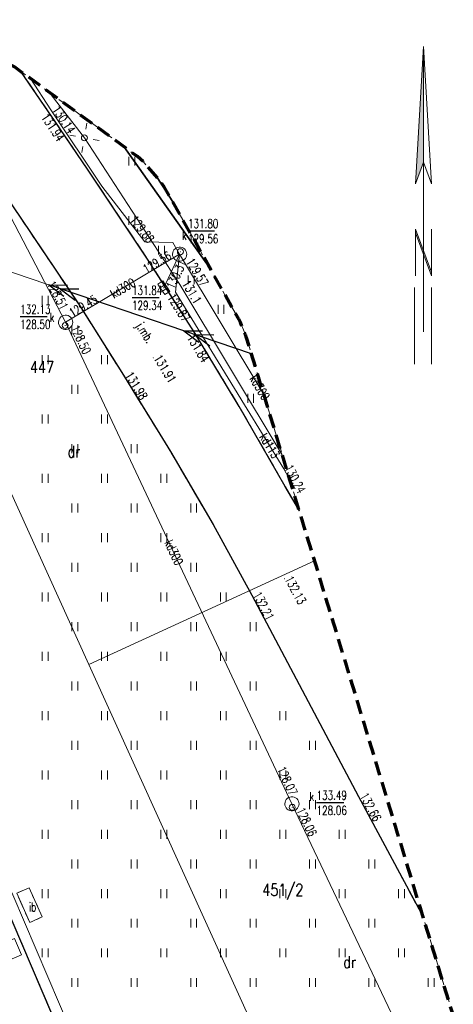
# Model space of a CAD drawing. Header units: metres. Extents: x 8438000 to 8438800, y 5890500 to 5891000.
# Tile 39 of 40: x 8438706 to 8438743, y 5890695 to 5890778. Entities that reach past the tile are written whole.
import ezdxf
from ezdxf.enums import TextEntityAlignment as Align

# ---------------------------------------------------------------- set-up
doc = ezdxf.new("R2010")
doc.units = ezdxf.units.M
doc.header["$MEASUREMENT"] = 0
for name, pattern in [('1.0_0.5', [1.5, 1, -0.5]), ('1.5_0.5', [2, 1.5, -0.5]), ('219-500', [0]), ('4', [1.8, 1.2, -0.6]), ('suep_sn_500', [0])]:
    doc.linetypes.add(name, pattern=pattern)
doc.layers.get('0').update_dxf_attribs({"color": 2, "linetype": 'CONTINUOUS', "lineweight": 5})
for name, color, linetype in [('203-punkt graniczny', 7, 'CONTINUOUS'), ('210-oznaczenie konturu użytku gruntowego', 7, 'CONTINUOUS'), ('211-numer działki ewidencyjnej', 7, 'CONTINUOUS'), ('219-działka ewidencyjna', 7, 'CONTINUOUS'), ('bariera ochronna', 7, 'CONTINUOUS'), ('inna budowla', 7, 'CONTINUOUS'), ('inna budowla-Atr17', 7, 'CONTINUOUS'), ('jezdnia', 7, 'CONTINUOUS'), ('jezdnia-Atr17', 7, 'CONTINUOUS'), ('komora podziemna', 7, 'CONTINUOUS'), ('kratka ściekowa', 7, 'CONTINUOUS'), ('krawężnik', 7, 'CONTINUOUS'), ('latarnia', 7, 'CONTINUOUS'), ('obudowa ochronna przewodu', 7, 'CONTINUOUS'), ('pikieta sztuczna', 7, 'CONTINUOUS'), ('pikieta sztuczna-Atr2', 7, 'CONTINUOUS'), ('przewód elektroenergetyczny podziemny', 7, 'CONTINUOUS'), ('przewód elektroenergetyczny średniego napięcia', 7, 'CONTINUOUS'), ('przewód kanalizacyjny', 7, 'CONTINUOUS'), ('przewód kanalizacyjny-Atr1', 7, 'CONTINUOUS'), ('przewód telekomunikacyjny podziemny', 7, 'CONTINUOUS'), ('rzedna', 7, 'CONTINUOUS'), ('rzedna-Atr2', 7, 'CONTINUOUS'), ('rzedna-Atr3', 7, 'CONTINUOUS'), ('trawnik', 7, 'CONTINUOUS'), ('właz do komory lub kanału - okrągły', 7, 'CONTINUOUS'), ('właz do komory lub kanału - okrągły-Atr17', 7, 'CONTINUOUS'), ('Zakres', 7, 'CONTINUOUS'), ('Znak północy', 7, 'CONTINUOUS')]:
    doc.layers.add(name, color=color, linetype=linetype)
doc.styles.get("Standard").update_dxf_attribs({"font": 'simplex.shx', "width": 0.75})
doc.linetypes.add('otkb_500', pattern='A,1.75,0,[16,ksztalty.shx,S=1,R=0,X=0,Y=0],1.75', length=3.5)

# ---------------------------------------------------------------- blocks, each defined once
blk = doc.blocks.new('203')
at = {"linetype": 'Continuous', "lineweight": 0}
h = blk.add_hatch(color=0, dxfattribs=at)
edge = h.paths.add_edge_path()
edge.add_arc((0, 0), 0.045, 0, 360)
blk = doc.blocks.new('PW01')
at = {"linetype": 'Continuous', "lineweight": 13}
h = blk.add_hatch(color=0, dxfattribs=at)
edge = h.paths.add_edge_path()
edge.add_arc((0, 0), 0.045, 0, 360)
blk = doc.blocks.new('US05')
at = {"color": 0, "linetype": 'Continuous', "lineweight": 13}
for p, q in [((-0.525, -0.25), (-0.525, 0.25)), ((-0.525, 0.25), (-0.175, 0.25)), ((-0.175, -0.25), (-0.175, 0.25)), ((-0.175, 0.25), (0.175, 0.25)), ((0.175, -0.25), (0.175, 0.25)), ((0.175, 0.25), (0.525, 0.25)), ((0.525, -0.25), (0.525, 0.25)), ((-0.525, -0.25), (-0.175, -0.25)), ((-0.175, -0.25), (0.175, -0.25)), ((0.175, -0.25), (0.525, -0.25))]:
    blk.add_line(p, q, dxfattribs=at)
blk = doc.blocks.new('US22')
at = {"color": 0, "linetype": 'Continuous', "lineweight": 13}
blk.add_circle((0, 0), 0.25, dxfattribs=at)
blk = doc.blocks.new('SUEP2')
at = {"color": 0, "linetype": 'Continuous'}
for p, q in [((0, 0), (6.027, 0)), ((5.027, 0), (3.527, 0.5)), ((5.027, 0), (3.527, -0.5)), ((6.027, 0), (4.527, 0.5)), ((6.027, 0), (4.527, -0.5)), ((6.027, 0), (18.027, 0)), ((17.027, 0), (15.527, 0.5)), ((17.027, 0), (15.527, -0.5)), ((18.027, 0), (16.527, 0.5)), ((18.027, 0), (16.527, -0.5))]:
    blk.add_line(p, q, dxfattribs=at)
blk = doc.blocks.new('SM01')
at = {"color": 0, "linetype": 'Continuous', "lineweight": 13}
for p, q in [((-0.53, 0.531), (-0.883, 0.884)), ((0.531, 0.531), (0.884, 0.884)), ((-0.53, -0.53), (-0.883, -0.883)), ((0.531, -0.53), (0.884, -0.883))]:
    blk.add_line(p, q, dxfattribs=at)
blk.add_circle((0, 0), 0.25, dxfattribs=at)
blk = doc.blocks.new('TU04')
at = {"color": 0, "linetype": 'Continuous', "lineweight": 13}
for p, q in [((0, 0), (0, 0.75)), ((0.5, 0), (0.5, 0.75))]:
    blk.add_line(p, q, dxfattribs=at)
blk = doc.blocks.new('W_POL')
at = {"color": 0, "linetype": 'Continuous', "lineweight": 0}
for p, q in [((-12.729, 13.393), (-13.399, 1.818)), ((-12.729, 13.393), (-12.729, -3.92)), ((-12.729, 13.393), (-12.061, 1.818)), ((-13.399, 1.818), (-12.729, 3.636)), ((-12.061, 1.818), (-12.729, 3.636)), ((-13.399, -2.007), (-13.399, -5.929)), ((-13.399, -2.007), (-12.06, -5.621)), ((-13.399, -2.314), (-12.059, -5.929)), ((-12.06, -2.007), (-12.06, -5.929)), ((-12.729, -3.92), (-12.729, -4.59)), ((-12.729, -4.59), (-12.729, -10.676)), ((-13.484, -6.94), (-13.484, -13.393)), ((-12.058, -6.94), (-12.058, -13.393))]:
    blk.add_line(p, q, dxfattribs=at)
at = {"color": 0, "linetype": 'Continuous', "lineweight": 0, "extrusion": (0, 0, -1)}
for points in [[(12.729, 13.393), (12.729, 3.636), (13.399, 1.818)], [(12.729, -3.814), (12.729, -4.122), (13.399, -2.007), (13.399, -2.314)]]:
    blk.add_solid(points, dxfattribs=at)

msp = doc.modelspace()

# ---------------------------------------------------------------- linework, layer by layer
at = {"layer": '219-działka ewidencyjna', "color": 3, "linetype": '219-500', "lineweight": 18, "flags": 128}
for points in [[(8438712.2, 5890723.67), (8438687.588, 5890777.982)], [(8438731.201, 5890732.403), (8438712.2, 5890723.67)], [(8438738.36, 5890665.97), (8438712.2, 5890723.67)]]:
    msp.add_lwpolyline(points, dxfattribs=at)
at = {"layer": 'bariera ochronna', "color": 7, "linetype": 'otkb_500', "lineweight": 18, "flags": 128}
msp.add_lwpolyline([(8438717.51, 5890676.34), (8438714.03, 5890684.5), (8438710.7, 5890692.72), (8438705.79, 5890704.25), (8438700.34, 5890715.65), (8438695.04, 5890727.01), (8438690.31, 5890737.84), (8438680.72, 5890760.17), (8438675.75, 5890772.76), (8438674.884, 5890775.098)], dxfattribs=at)
at = {"layer": 'inna budowla', "color": 7, "linetype": 'Continuous', "lineweight": 18, "flags": 128}
msp.add_lwpolyline([(8438707.22, 5890701.91), (8438708.27, 5890702.38), (8438707.17, 5890704.85), (8438706.12, 5890704.38)], close=True, dxfattribs=at)
at = {"layer": 'jezdnia', "color": 7, "linetype": '1.5_0.5', "lineweight": 18, "flags": 128}
for points in [[(8438695.825, 5890776.829), (8438703.12, 5890766.19), (8438706.41, 5890761.37), (8438711.43, 5890753.91), (8438715.12, 5890748.04), (8438719.07, 5890741.63), (8438722.66, 5890735.47), (8438725.93, 5890729.5), (8438734.9, 5890712.53), (8438740.359, 5890702.325)], [(8438749.088, 5890636.316), (8438748.4, 5890636.33), (8438730.4, 5890636.77), (8438730.07, 5890636.83), (8438729.81, 5890636.98), (8438729.5, 5890637.33), (8438729.23, 5890638.02), (8438727.17, 5890644.47), (8438725.94, 5890648.38), (8438725.07, 5890650.98), (8438719.01, 5890668.58), (8438714.85, 5890679.97), (8438709.82, 5890692.5), (8438705, 5890703.78), (8438699.73, 5890715.4), (8438694.56, 5890726.71), (8438689.73, 5890737.35), (8438684.8, 5890748.51), (8438680.08, 5890759.91), (8438675.1, 5890772.4), (8438674.166, 5890774.918)], [(8438729.917, 5890736.617), (8438728.73, 5890738.68), (8438724.86, 5890745.41), (8438721.09, 5890751.64), (8438717.14, 5890757.84), (8438712.13, 5890765.34), (8438708.81, 5890770.24), (8438706.471, 5890773.652)]]:
    msp.add_lwpolyline(points, dxfattribs=at)
at = {"layer": 'komora podziemna', "color": 34, "linetype": 'Continuous', "lineweight": 18, "flags": 128}
for points in [[(8438719.35, 5890757.91), (8438719.29, 5890758.02), (8438719.25, 5890758.14), (8438719.24, 5890758.26), (8438719.26, 5890758.39), (8438719.3, 5890758.5), (8438719.36, 5890758.61), (8438719.45, 5890758.7), (8438719.55, 5890758.78), (8438719.67, 5890758.82), (8438719.79, 5890758.85), (8438719.91, 5890758.85), (8438720.04, 5890758.82), (8438720.15, 5890758.76), (8438720.25, 5890758.69), (8438720.33, 5890758.59), (8438720.39, 5890758.48), (8438720.43, 5890758.36), (8438720.44, 5890758.24), (8438720.42, 5890758.11), (8438720.38, 5890758), (8438720.32, 5890757.89), (8438720.23, 5890757.8), (8438720.13, 5890757.72), (8438720.01, 5890757.68), (8438719.89, 5890757.65), (8438719.77, 5890757.65), (8438719.64, 5890757.68), (8438719.53, 5890757.74), (8438719.43, 5890757.81)], [(8438709.75, 5890752.17), (8438709.69, 5890752.28), (8438709.65, 5890752.4), (8438709.64, 5890752.52), (8438709.66, 5890752.65), (8438709.7, 5890752.76), (8438709.76, 5890752.87), (8438709.85, 5890752.96), (8438709.95, 5890753.04), (8438710.07, 5890753.08), (8438710.19, 5890753.11), (8438710.31, 5890753.11), (8438710.44, 5890753.08), (8438710.55, 5890753.02), (8438710.65, 5890752.95), (8438710.73, 5890752.85), (8438710.79, 5890752.74), (8438710.83, 5890752.62), (8438710.84, 5890752.5), (8438710.82, 5890752.37), (8438710.78, 5890752.26), (8438710.72, 5890752.15), (8438710.63, 5890752.06), (8438710.53, 5890751.98), (8438710.41, 5890751.94), (8438710.29, 5890751.91), (8438710.17, 5890751.91), (8438710.04, 5890751.94), (8438709.93, 5890752), (8438709.83, 5890752.07)], [(8438728.8, 5890711.58), (8438728.74, 5890711.69), (8438728.7, 5890711.81), (8438728.69, 5890711.93), (8438728.71, 5890712.06), (8438728.75, 5890712.17), (8438728.81, 5890712.28), (8438728.9, 5890712.37), (8438729, 5890712.45), (8438729.12, 5890712.49), (8438729.24, 5890712.52), (8438729.36, 5890712.52), (8438729.49, 5890712.49), (8438729.6, 5890712.43), (8438729.7, 5890712.36), (8438729.78, 5890712.26), (8438729.84, 5890712.15), (8438729.88, 5890712.03), (8438729.89, 5890711.91), (8438729.87, 5890711.78), (8438729.83, 5890711.67), (8438729.77, 5890711.56), (8438729.68, 5890711.47), (8438729.58, 5890711.39), (8438729.46, 5890711.35), (8438729.34, 5890711.32), (8438729.22, 5890711.32), (8438729.09, 5890711.35), (8438728.98, 5890711.41), (8438728.88, 5890711.48)]]:
    msp.add_lwpolyline(points, close=True, dxfattribs=at)
at = {"layer": 'krawężnik', "color": 7, "linetype": 'Continuous', "lineweight": 25, "flags": 128}
for points in [[(8438695.825, 5890776.829), (8438703.12, 5890766.19), (8438706.41, 5890761.37), (8438711.43, 5890753.91), (8438715.12, 5890748.04), (8438719.07, 5890741.63), (8438722.66, 5890735.47), (8438725.93, 5890729.5), (8438734.9, 5890712.53), (8438740.359, 5890702.325)], [(8438749.088, 5890636.316), (8438748.4, 5890636.33), (8438730.4, 5890636.77), (8438730.07, 5890636.83), (8438729.81, 5890636.98), (8438729.5, 5890637.33), (8438729.23, 5890638.02), (8438727.17, 5890644.47), (8438725.94, 5890648.38), (8438725.07, 5890650.98), (8438719.01, 5890668.58), (8438714.85, 5890679.97), (8438709.82, 5890692.5), (8438705, 5890703.78), (8438699.73, 5890715.4), (8438694.56, 5890726.71), (8438689.73, 5890737.35), (8438684.8, 5890748.51), (8438680.08, 5890759.91), (8438675.1, 5890772.4), (8438674.166, 5890774.918)], [(8438729.917, 5890736.617), (8438728.73, 5890738.68), (8438724.86, 5890745.41), (8438721.09, 5890751.64), (8438717.14, 5890757.84), (8438712.13, 5890765.34), (8438708.81, 5890770.24), (8438706.471, 5890773.652)]]:
    msp.add_lwpolyline(points, dxfattribs=at)
at = {"layer": 'obudowa ochronna przewodu', "color": 7, "linetype": 'Continuous', "lineweight": 35, "flags": 128}
for points in [[(8438722.457, 5890756.968), (8438715.148, 5890767.317)], [(8438717.941, 5890764.729), (8438719.268, 5890762.659)]]:
    msp.add_lwpolyline(points, dxfattribs=at)
at = {"layer": 'przewód elektroenergetyczny podziemny', "color": 1, "linetype": 'Continuous', "lineweight": 18, "flags": 128}
msp.add_lwpolyline([(8438708.834, 5890771.927), (8438711.82, 5890768.06), (8438719.86, 5890755.7), (8438728.48, 5890741.339)], dxfattribs=at)
msp.add_lwpolyline([(8438705.16, 5890698.6), (8438704.57, 5890699.97), (8438705.94, 5890700.56), (8438706.53, 5890699.19)], close=True, dxfattribs=at)
at = {"layer": 'przewód elektroenergetyczny średniego napięcia', "color": 1, "linetype": 'suep_sn_500', "lineweight": 18, "flags": 128}
msp.add_lwpolyline([(8438664.858, 5890770.649), (8438725.888, 5890749.849)], dxfattribs=at)
at = {"layer": 'przewód kanalizacyjny', "color": 34, "linetype": 'Continuous', "lineweight": 18, "flags": 128}
for points in [[(8438697.769, 5890776.434), (8438710.24, 5890752.51)], [(8438707.282, 5890773.06), (8438709, 5890770.41), (8438713.3, 5890763.98), (8438716.92, 5890759.3), (8438719.27, 5890759.23), (8438719.84, 5890758.25)], [(8438710.24, 5890752.51), (8438719.84, 5890758.25), (8438726.928, 5890746.435)], [(8438719.84, 5890758.25), (8438718.51, 5890755.42)], [(8438729.158, 5890739.111), (8438728.6, 5890740.17), (8438725.31, 5890745.56), (8438719.49, 5890755.04), (8438719.84, 5890758.25)], [(8438746.673, 5890675.039), (8438744.93, 5890678.93), (8438729.29, 5890711.92), (8438710.24, 5890752.51)]]:
    msp.add_lwpolyline(points, dxfattribs=at)
at = {"layer": 'przewód telekomunikacyjny podziemny', "color": 30, "linetype": 'Continuous', "lineweight": 18, "flags": 128}
msp.add_lwpolyline([(8438717.941, 5890764.729), (8438719.268, 5890762.659)], dxfattribs=at)
at = {"layer": 'rzedna-Atr2', "color": 7, "flags": 128}
for points in [[(8438720.55, 5890760.22), (8438722.782, 5890760.22)], [(8438715.83, 5890754.6), (8438718.113, 5890754.6)], [(8438706.42, 5890753), (8438708.699, 5890753)], [(8438731.37, 5890712.03), (8438733.653, 5890712.03)]]:
    msp.add_lwpolyline(points, dxfattribs=at)
at = {"layer": 'trawnik', "color": 7, "linetype": '1.0_0.5', "lineweight": 18, "flags": 128}
for points in [[(8438690.26, 5890777.96), (8438695.82, 5890776.83), (8438703.12, 5890766.19), (8438706.41, 5890761.37), (8438711.43, 5890753.91), (8438715.12, 5890748.04), (8438719.07, 5890741.63), (8438722.66, 5890735.47), (8438725.93, 5890729.5), (8438734.9, 5890712.53), (8438740.36, 5890702.32), (8438744.17, 5890689.81), (8438744.2, 5890689.69), (8438744.31, 5890689.3), (8438744.33, 5890689.19), (8438745.36, 5890684.48), (8438745.39, 5890684.36), (8438745.46, 5890683.96), (8438745.48, 5890683.84), (8438750.07, 5890649.97), (8438750.09, 5890649.64), (8438750.12, 5890648.55), (8438750.11, 5890648.22), (8438749.82, 5890644.88), (8438737.82, 5890645.13), (8438734.84, 5890645.3), (8438733.37, 5890645.75), (8438732.53, 5890646.33), (8438731.51, 5890647.44), (8438730.54, 5890648.6), (8438729.82, 5890649.28), (8438728.59, 5890650.14), (8438727.71, 5890650.59), (8438726.57, 5890650.88), (8438725.07, 5890650.98), (8438719.01, 5890668.58), (8438714.85, 5890679.97), (8438709.82, 5890692.5), (8438705, 5890703.78), (8438699.73, 5890715.4), (8438694.56, 5890726.71), (8438689.73, 5890737.35), (8438684.8, 5890748.51), (8438680.08, 5890759.91), (8438675.1, 5890772.4), (8438674.17, 5890774.92), (8438674.38, 5890774.98), (8438686.85, 5890777.91), (8438687.49, 5890777.98), (8438689.62, 5890778.02)], [(8438716.28, 5890766.49), (8438716.76, 5890766.06), (8438718.18, 5890764.46), (8438718.55, 5890763.94), (8438724.81, 5890752.77), (8438724.95, 5890752.48), (8438725.37, 5890751.49), (8438725.48, 5890751.19), (8438729.92, 5890736.62), (8438728.73, 5890738.68), (8438724.86, 5890745.41), (8438721.09, 5890751.64), (8438717.14, 5890757.84), (8438712.13, 5890765.34), (8438708.81, 5890770.24), (8438706.47, 5890773.65)], [(8438707.17, 5890704.85), (8438706.12, 5890704.38), (8438707.22, 5890701.91), (8438708.27, 5890702.38)]]:
    msp.add_lwpolyline(points, close=True, dxfattribs=at)
at = {"layer": 'Zakres', "color": 3, "linetype": '4', "lineweight": 70, "flags": 128}
msp.add_lwpolyline([(8438508.15, 5890636.94), (8438534.87, 5890634.2), (8438548.23, 5890629.66), (8438683.24, 5890590.56), (8438683.52, 5890590.48), (8438684.45, 5890590.26), (8438684.73, 5890590.2), (8438696.09, 5890588.65), (8438696.67, 5890588.63), (8438698.57, 5890588.74), (8438699.14, 5890588.82), (8438710.25, 5890591.65), (8438710.79, 5890591.84), (8438712.52, 5890592.66), (8438713.02, 5890592.95), (8438722.26, 5890599.73), (8438722.48, 5890599.91), (8438723.2, 5890600.55), (8438723.4, 5890600.75), (8438740.33, 5890619.09), (8438740.54, 5890619.35), (8438741.19, 5890620.23), (8438741.37, 5890620.51), (8438747.94, 5890631.84), (8438748.21, 5890632.44), (8438748.87, 5890634.52), (8438748.99, 5890635.17), (8438750.11, 5890648.22), (8438750.12, 5890648.55), (8438750.09, 5890649.64), (8438750.07, 5890649.97), (8438745.48, 5890683.84), (8438745.46, 5890683.96), (8438745.39, 5890684.36), (8438745.36, 5890684.48), (8438744.33, 5890689.19), (8438744.31, 5890689.3), (8438744.2, 5890689.69), (8438744.17, 5890689.81), (8438725.48, 5890751.19), (8438725.37, 5890751.49), (8438724.95, 5890752.48), (8438724.81, 5890752.77), (8438718.55, 5890763.94), (8438718.18, 5890764.46), (8438716.76, 5890766.06), (8438716.28, 5890766.49), (8438705.94, 5890774.04), (8438705.38, 5890774.36), (8438703.43, 5890775.22), (8438702.81, 5890775.41), (8438690.26, 5890777.96), (8438689.62, 5890778.02), (8438687.49, 5890777.98), (8438686.85, 5890777.91), (8438674.38, 5890774.98), (8438674.07, 5890774.89), (8438673.06, 5890774.54), (8438672.76, 5890774.42), (8438548.58, 5890715.16), (8438548.23, 5890714.95), (8438547.09, 5890714.2), (8438404.79, 5890755.12), (8438380.54, 5890674.58)], close=True, dxfattribs=at)

# ---------------------------------------------------------------- block references
at = {"layer": '203-punkt graniczny', "color": 3, "linetype": 'Continuous', "lineweight": 18}
msp.add_blockref('203', (8438712.2, 5890723.67), dxfattribs=at)
at = {"layer": 'kratka ściekowa', "color": 34, "linetype": 'Continuous', "lineweight": 18, "rotation": 303.232}
msp.add_blockref('US05', (8438718.51, 5890755.42), dxfattribs=at)
at = {"layer": 'latarnia', "color": 7, "linetype": 'Continuous', "lineweight": 18, "rotation": 35.217}
msp.add_blockref('SM01', (8438711.82, 5890768.06), dxfattribs=at)
at = {"layer": 'pikieta sztuczna', "color": 7, "linetype": 'Continuous', "lineweight": 13}
for p in [(8438708.81, 5890770.24), (8438721.09, 5890751.64), (8438717.62, 5890749.51), (8438715.12, 5890748.04), (8438728.66, 5890730.89), (8438725.93, 5890729.5), (8438734.9, 5890712.53)]:
    msp.add_blockref('PW01', p, dxfattribs=at)
at = {"layer": 'przewód elektroenergetyczny średniego napięcia', "color": 1, "linetype": 'Continuous', "lineweight": 18, "rotation": 161.18}
msp.add_blockref('SUEP2', (8438725.888, 5890749.849), dxfattribs=at)
at = {"layer": 'rzedna', "color": 34, "linetype": 'Continuous', "lineweight": 18}
for p in [(8438709, 5890770.41), (8438716.92, 5890759.3), (8438719.54, 5890758.77), (8438719.78, 5890757.65), (8438718.51, 5890755.42), (8438718.64, 5890755.68), (8438719.49, 5890755.04), (8438728.6, 5890740.17)]:
    msp.add_blockref('PW01', p, dxfattribs=at)
at = {"layer": 'rzedna', "color": 32, "linetype": 'Continuous', "lineweight": 18}
for p in [(8438719.33, 5890757.95), (8438719.59, 5890757.71), (8438720.14, 5890757.72), (8438709.94, 5890753.03), (8438710.75, 5890752.8), (8438710.49, 5890751.96), (8438729.03, 5890712.47), (8438729.54, 5890711.36)]:
    msp.add_blockref('PW01', p, dxfattribs=at)
at = {"layer": 'rzedna', "color": 7, "linetype": 'Continuous', "lineweight": 18}
for p in [(8438719.9, 5890758.46), (8438710.2, 5890752.24), (8438729.32, 5890711.62)]:
    msp.add_blockref('PW01', p, dxfattribs=at)
at = {"layer": 'rzedna', "color": 1, "linetype": 'Continuous', "lineweight": 18}
msp.add_blockref('PW01', (8438719.86, 5890755.7), dxfattribs=at)
at = {"layer": 'trawnik', "color": 7, "linetype": 'Continuous', "lineweight": 18}
for p in [(8438715.569, 5890765.719), (8438715.569, 5890760.719), (8438718.069, 5890758.219), (8438720.569, 5890755.719), (8438708.269, 5890753.979), (8438723.069, 5890753.219), (8438710.769, 5890751.479), (8438708.269, 5890748.979), (8438713.269, 5890748.979), (8438710.769, 5890746.479), (8438725.569, 5890745.719), (8438708.269, 5890743.979), (8438713.269, 5890743.979), (8438710.769, 5890741.479), (8438715.769, 5890741.479), (8438708.269, 5890738.979), (8438713.269, 5890738.979), (8438718.269, 5890738.979), (8438710.769, 5890736.479), (8438715.769, 5890736.479), (8438720.769, 5890736.479), (8438708.269, 5890733.979), (8438713.269, 5890733.979), (8438718.269, 5890733.979), (8438710.769, 5890731.479), (8438715.769, 5890731.479), (8438720.769, 5890731.479), (8438708.269, 5890728.979), (8438713.269, 5890728.979), (8438718.269, 5890728.979), (8438723.269, 5890728.979), (8438710.769, 5890726.479), (8438715.769, 5890726.479), (8438720.769, 5890726.479), (8438725.769, 5890726.479), (8438708.269, 5890723.979), (8438713.269, 5890723.979), (8438718.269, 5890723.979), (8438723.269, 5890723.979), (8438710.769, 5890721.479), (8438715.769, 5890721.479), (8438720.769, 5890721.479), (8438725.769, 5890721.479), (8438708.269, 5890718.979), (8438713.269, 5890718.979), (8438718.269, 5890718.979), (8438723.269, 5890718.979), (8438728.269, 5890718.979), (8438710.769, 5890716.479), (8438715.769, 5890716.479), (8438720.769, 5890716.479), (8438725.769, 5890716.479), (8438730.769, 5890716.479), (8438708.269, 5890713.979), (8438713.269, 5890713.979), (8438718.269, 5890713.979), (8438723.269, 5890713.979), (8438728.269, 5890713.979), (8438710.769, 5890711.479), (8438715.769, 5890711.479), (8438720.769, 5890711.479), (8438725.769, 5890711.479), (8438730.769, 5890711.479), (8438708.269, 5890708.979), (8438713.269, 5890708.979), (8438718.269, 5890708.979), (8438723.269, 5890708.979), (8438728.269, 5890708.979), (8438733.269, 5890708.979), (8438710.769, 5890706.479), (8438715.769, 5890706.479), (8438720.769, 5890706.479), (8438725.769, 5890706.479), (8438730.769, 5890706.479), (8438735.769, 5890706.479), (8438708.269, 5890703.979), (8438713.269, 5890703.979), (8438718.269, 5890703.979), (8438723.269, 5890703.979), (8438728.269, 5890703.979), (8438733.269, 5890703.979), (8438738.269, 5890703.979), (8438710.769, 5890701.479), (8438715.769, 5890701.479), (8438720.769, 5890701.479), (8438725.769, 5890701.479), (8438730.769, 5890701.479), (8438735.769, 5890701.479), (8438708.269, 5890698.979), (8438713.269, 5890698.979), (8438718.269, 5890698.979), (8438723.269, 5890698.979), (8438728.269, 5890698.979), (8438733.269, 5890698.979), (8438738.269, 5890698.979), (8438710.769, 5890696.479), (8438715.769, 5890696.479), (8438720.769, 5890696.479), (8438725.769, 5890696.479), (8438730.769, 5890696.479), (8438735.769, 5890696.479), (8438740.769, 5890696.479)]:
    msp.add_blockref('TU04', p, dxfattribs=at)
at = {"layer": 'właz do komory lub kanału - okrągły', "color": 7, "linetype": 'Continuous', "lineweight": 18}
for p in [(8438719.9, 5890758.46), (8438710.2, 5890752.24), (8438729.32, 5890711.62)]:
    msp.add_blockref('US22', p, dxfattribs=at)
at = {"layer": 'Znak północy', "color": 7, "linetype": 'Continuous', "lineweight": 25}
msp.add_blockref('W_POL', (8438753.09, 5890762.37), dxfattribs=at)

# ---------------------------------------------------------------- texts
at = {"layer": '210-oznaczenie konturu użytku gruntowego', "color": 3, "linetype": 'Continuous', "lineweight": 18, "width": 0.79}
for p in [(8438710.4, 5890741.11), (8438733.61, 5890698.08)]:
    msp.add_text('dr', height=1, dxfattribs=at).set_placement(p)
at = {"layer": '211-numer działki ewidencyjnej', "color": 3, "linetype": 'Continuous', "lineweight": 18, "width": 0.79}
for s, p in [('447', (8438707.23, 5890749.24)), ('451/2', (8438726.8, 5890705.16))]:
    msp.add_text(s, height=1, dxfattribs=at).set_placement(p, align=Align.TOP_LEFT)
at = {"layer": 'inna budowla-Atr17', "color": 7, "width": 0.72}
msp.add_text('ib', height=0.75, dxfattribs=at).set_placement((8438707.15, 5890702.85))
at = {"layer": 'jezdnia-Atr17', "color": 7, "width": 0.72}
msp.add_text('j.mb.', height=0.75, rotation=302.154, dxfattribs=at).set_placement((8438716.12, 5890752.23))
msp.add_text('j.mb.', height=0.75, rotation=302.154, dxfattribs=at).set_placement((8438716.12, 5890752.23))
msp.add_text('j.mb.', height=0.75, rotation=302.154, dxfattribs=at).set_placement((8438716.12, 5890752.23))
msp.add_text('j.mb.', height=0.75, rotation=302.154, dxfattribs=at).set_placement((8438716.12, 5890752.23))
msp.add_text('j.mb.', height=0.75, rotation=302.154, dxfattribs=at).set_placement((8438716.12, 5890752.23))
msp.add_text('j.mb.', height=0.75, rotation=302.154, dxfattribs=at).set_placement((8438716.12, 5890752.23))
msp.add_text('j.mb.', height=0.75, rotation=302.154, dxfattribs=at).set_placement((8438716.12, 5890752.23))
msp.add_text('j.mb.', height=0.75, rotation=302.154, dxfattribs=at).set_placement((8438716.12, 5890752.23))
msp.add_text('j.mb.', height=0.75, rotation=302.154, dxfattribs=at).set_placement((8438716.12, 5890752.23))
msp.add_text('j.mb.', height=0.75, rotation=302.154, dxfattribs=at).set_placement((8438716.12, 5890752.23))
msp.add_text('j.mb.', height=0.75, rotation=302.154, dxfattribs=at).set_placement((8438716.12, 5890752.23))
msp.add_text('j.mb.', height=0.75, rotation=302.154, dxfattribs=at).set_placement((8438716.12, 5890752.23))
at = {"layer": 'pikieta sztuczna-Atr2', "color": 7, "width": 0.72}
for s, rotation, p in [('131.94', 304.119, (8438708.14, 5890769.78)), ('131.84', 301.179, (8438720.42, 5890751.22)), ('131.91', 301.179, (8438717.63, 5890749.49)), ('131.98', 301.642, (8438715.21, 5890748.05)), ('132.13', 298.256, (8438728.66, 5890730.88)), ('132.21', 297.86, (8438725.98, 5890729.55)), ('132.66', 298.144, (8438734.99, 5890712.59))]:
    msp.add_text(s, height=0.75, rotation=rotation, dxfattribs=at).set_placement(p)
at = {"layer": 'przewód kanalizacyjny-Atr1', "color": 34, "width": 0.72}
for s, rotation, p in [('kd300', 30.876, (8438714.1, 5890754.82)), ('kd300', 300.96, (8438726.01, 5890747.97)), ('kd113', 301.399, (8438726.84, 5890743.05)), ('kd300', 295.141, (8438718.88, 5890734.11))]:
    msp.add_text(s, height=0.75, rotation=rotation, dxfattribs=at).set_placement(p, align=Align.MIDDLE_LEFT)
at = {"layer": 'rzedna-Atr2', "color": 7, "width": 0.72}
for s, rotation, p in [('130.14', 303.772, (8438709.07, 5890770.45)), ('129.88', 307.722, (8438715.61, 5890761.13)), ('129.57', 300.96, (8438720.35, 5890757.63)), ('131.1', 300.972, (8438720.01, 5890755.77)), ('129.45', 30.876, (8438710.82, 5890752.91)), ('128.50', 295.141, (8438710.65, 5890752.05)), ('130.24', 297.79, (8438728.63, 5890740.25)), ('128.06', 295.364, (8438729.65, 5890711.38))]:
    msp.add_text(s, height=0.75, rotation=rotation, dxfattribs=at).set_placement(p)
for s, p in [('131.80', (8438720.55, 5890760.228)), ('131.84', (8438715.83, 5890754.607)), ('132.13', (8438706.42, 5890753.008)), ('133.49', (8438731.37, 5890712.038))]:
    msp.add_text(s, height=0.75, dxfattribs=at).set_placement(p, align=Align.BOTTOM_LEFT)
for s, rotation, p in [('129.56', 30.876, (8438719.22, 5890757.91)), ('128.51', 297.531, (8438709.82, 5890753.49)), ('128.07', 295.141, (8438729.1, 5890712.54))]:
    msp.add_text(s, height=0.75, rotation=rotation, dxfattribs=at).set_placement(p, align=Align.RIGHT)
for s, rotation, p in [('130.31', 64.828, (8438718.69, 5890755.56)), ('129.87', 301.547, (8438719.42, 5890755.02))]:
    msp.add_text(s, height=0.75, rotation=rotation, dxfattribs=at).set_placement(p, align=Align.TOP_LEFT)
at = {"layer": 'rzedna-Atr3', "color": 7, "width": 0.72}
for s, p in [('129.56', (8438720.55, 5890758.952)), ('129.34', (8438715.83, 5890753.332)), ('128.50', (8438706.42, 5890751.732)), ('128.06', (8438731.37, 5890710.763))]:
    msp.add_text(s, height=0.75, dxfattribs=at).set_placement(p, align=Align.BOTTOM_LEFT)
at = {"layer": 'właz do komory lub kanału - okrągły-Atr17', "color": 7, "width": 0.72}
for p in [(8438720.03, 5890759.46), (8438708.9, 5890752.56), (8438730.77, 5890712.16)]:
    msp.add_text('k', height=0.75, dxfattribs=at).set_placement(p)

doc.saveas('drawing.dxf')
